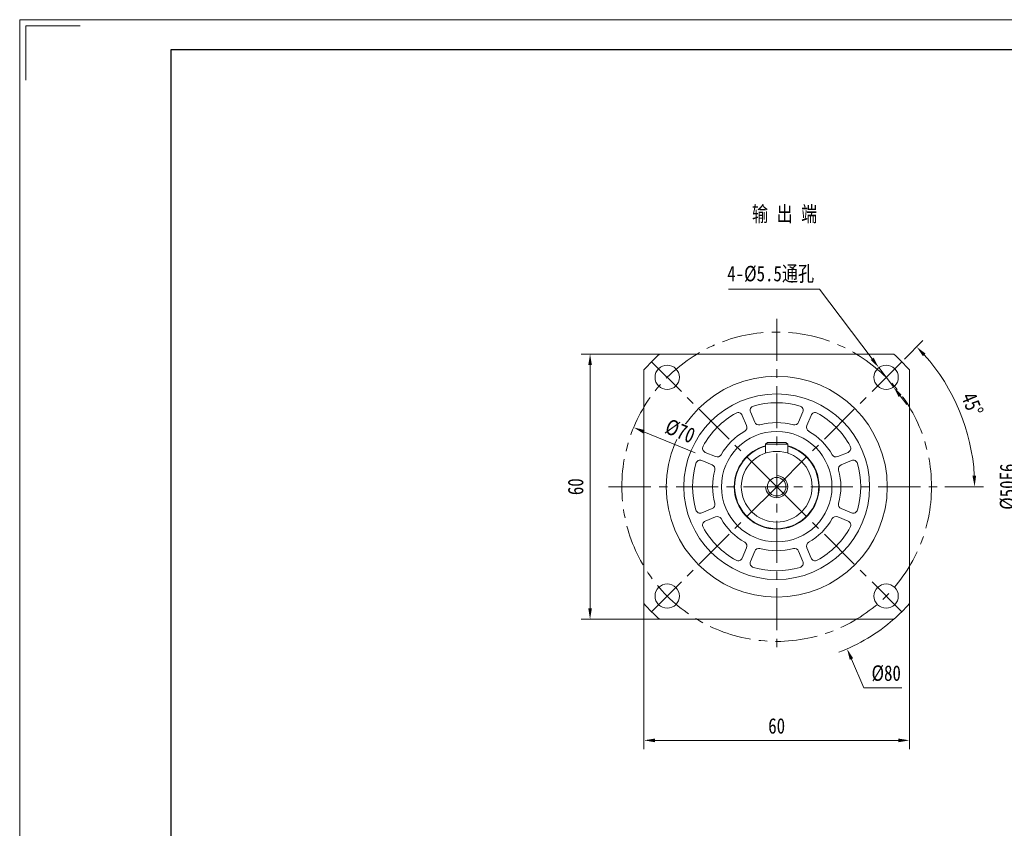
# Model space of a CAD drawing. Header units: millimetres. Extents: x -120 to 454, y -101 to 304.
# Tile 2 of 4: x -120 to 103, y 121 to 304. Entities that reach past the tile are written whole.
import ezdxf

# ---------------------------------------------------------------- set-up
doc = ezdxf.new("R2010")
doc.units = ezdxf.units.MM
doc.header["$LTSCALE"] = 1.5
doc.linetypes.add('CENTER', pattern=[10.16, 6.35, -1.27, 1.27, -1.27])
doc.layers.get('0').update_dxf_attribs({"lineweight": 18})
for name, color, linetype, lineweight in [('1轮廓实线层', 7, 'Continuous', 18), ('3中心线层', 1, 'CENTER', 18), ('7标注层', 4, 'Continuous', 18), ('图框_外框线', 7, 'Continuous', 18)]:
    doc.layers.add(name, color=color, linetype=linetype, lineweight=lineweight)
doc.styles.add('PC_TEXTSTYLE', font='txt', dxfattribs={"width": 0.8})
doc.styles.add('TH_GBDIM', font='txt', dxfattribs={"width": 0.8})
doc.dimstyles.new('TH_GBDIM', dxfattribs={"dimtxt": 3.5, "dimasz": 2.5, "dimexe": 2, "dimexo": 0, "dimgap": 1.5, "dimtad": 1, "dimdec": 1, "dimdsep": 46, "dimtxsty": 'TH_GBDIM', "dimcen": 2.5, "dimdle": 5, "dimclrd": 4, "dimclre": 4, "dimclrt": 3, "dimadec": 0, "dimazin": 2, "dimtfac": 0.714286, "dimtdec": 1, "dimtmove": 0, "dimatfit": 3, "dimfxl": 0, "dimtolj": 1, "dimarcsym": 0})

# ---------------------------------------------------------------- blocks, each defined once
blk = doc.blocks.new('*X13')
at = {"layer": '7标注层'}
for points in [[(106.61, 221.07), (107.44, 221.07), (107.03, 223.57)], [(106.61, 176.07), (107.44, 176.07), (107.03, 173.57)]]:
    blk.add_hatch(color=4, dxfattribs=at).paths.add_polyline_path(points, flags=0)
at = {"layer": '7标注层', "color": 4}
for p, q in [((125.27, 223.57), (105.03, 223.57)), ((107.03, 221.07), (107.03, 176.07)), ((125.27, 173.57), (105.03, 173.57))]:
    blk.add_line(p, q, dxfattribs=at)
at = {"layer": '7标注层', "color": 3, "insert": (103.78, 198.57), "char_height": 3.5, "width": 19.32, "attachment_point": 5, "rotation": 90, "style": 'TH_GBDIM'}
blk.add_mtext('%%C50F6', dxfattribs=at)
blk = doc.blocks.new('*X26')
at = {"layer": '7标注层'}
for points in [[(24.02, 141.59), (24.02, 140.76), (21.52, 141.18)], [(79.02, 141.59), (79.02, 140.76), (81.52, 141.18)]]:
    blk.add_hatch(color=4, dxfattribs=at).paths.add_polyline_path(points, flags=0)
at = {"layer": '7标注层', "color": 4}
for p, q in [((21.52, 172.11), (21.52, 139.18)), ((81.52, 172.11), (81.52, 139.18)), ((24.02, 141.18), (79.02, 141.18))]:
    blk.add_line(p, q, dxfattribs=at)
at = {"layer": '7标注层', "color": 3, "insert": (51.52, 144.43), "char_height": 3.5, "width": 7.1867, "attachment_point": 5, "style": 'TH_GBDIM'}
blk.add_mtext('60', dxfattribs=at)
blk = doc.blocks.new('*X27')
at = {"layer": '7标注层'}
blk.add_hatch(color=4, dxfattribs=at).paths.add_polyline_path([(68.81, 159.74), (68.04, 159.41), (67.43, 161.87)], flags=0)
at = {"layer": '7标注层', "color": 4}
for p, q in [((51.52, 196.07), (51.52, 201.07)), ((49.02, 198.57), (54.02, 198.57)), ((71.25, 153.07), (68.42, 159.58)), ((79.81, 153.07), (71.25, 153.07))]:
    blk.add_line(p, q, dxfattribs=at)
blk.add_arc((51.52, 198.57), 40, 290.5759, 311.4096, dxfattribs=at)
at = {"layer": '7标注层', "color": 3, "insert": (76.28, 156.32), "char_height": 3.5, "width": 11.3867, "attachment_point": 5, "style": 'TH_GBDIM'}
blk.add_mtext('%%C80', dxfattribs=at)
blk = doc.blocks.new('*X28')
at = {"layer": '7标注层'}
for points in [[(73.43, 227.75), (72.76, 227.25), (74.61, 225.51)], [(79.77, 219.39), (79.11, 218.88), (77.93, 221.13)]]:
    blk.add_hatch(color=4, dxfattribs=at).paths.add_polyline_path(points, flags=0)
at = {"layer": '7标注层', "color": 4}
for p, q in [((40.66, 243.24), (61.17, 243.24)), ((61.17, 243.24), (73.1, 227.5)), ((77.93, 221.13), (74.61, 225.51)), ((79.44, 219.13), (80.95, 217.14))]:
    blk.add_line(p, q, dxfattribs=at)
at = {"layer": '7标注层', "color": 3, "insert": (50.16, 246.6), "char_height": 3.5, "width": 39.2, "attachment_point": 5, "style": 'TH_GBDIM'}
blk.add_mtext('4-%%C5.5通孔', dxfattribs=at)
blk = doc.blocks.new('*X29')
for points in [[(84.57, 228.11), (85.18, 228.68), (83.16, 230.21)], [(96.61, 201.08), (95.78, 201.06), (96.27, 198.57)]]:
    blk.add_hatch(color=4).paths.add_polyline_path(points, flags=0)
at = {"color": 4}
for p, q in [((80.41, 227.46), (84.57, 231.62)), ((89.52, 198.57), (98.27, 198.57))]:
    blk.add_line(p, q, dxfattribs=at)
blk.add_arc((51.52, 198.57), 44.75, 3.2015, 41.7985, dxfattribs=at)
at = {"color": 3, "insert": (95.74, 217.22), "char_height": 3.5, "width": 10.8466, "attachment_point": 5, "rotation": 292.8639, "style": 'TH_GBDIM'}
blk.add_mtext('45%%D', dxfattribs=at)
blk = doc.blocks.new('*X30')
at = {"layer": '7标注层'}
for points in [[(8.92, 226.07), (9.75, 226.07), (9.33, 228.57)], [(8.92, 171.07), (9.75, 171.07), (9.33, 168.57)]]:
    blk.add_hatch(color=4, dxfattribs=at).paths.add_polyline_path(points, flags=0)
at = {"layer": '7标注层', "color": 4}
for p, q in [((25.06, 228.57), (7.33, 228.57)), ((9.33, 226.07), (9.33, 171.07)), ((25.06, 168.57), (7.33, 168.57))]:
    blk.add_line(p, q, dxfattribs=at)
at = {"layer": '7标注层', "color": 3, "insert": (6.08, 198.57), "char_height": 3.5, "width": 7.1867, "attachment_point": 5, "rotation": 90, "style": 'TH_GBDIM'}
blk.add_mtext('60', dxfattribs=at)
blk = doc.blocks.new('*X33')
at = {"layer": '7标注层'}
blk.add_hatch(color=4, dxfattribs=at).paths.add_polyline_path([(21.66, 211.4), (21.34, 210.63), (19.19, 211.97)], flags=0)
at = {"layer": '7标注层', "color": 4}
blk.add_line((33.1, 206.2), (21.5, 211.02), dxfattribs=at)
at = {"layer": '7标注层', "color": 3, "insert": (29.7, 211.13), "char_height": 3.5, "width": 13.1548, "attachment_point": 5, "rotation": 337.4792, "style": 'TH_GBDIM'}
blk.add_mtext('%%C70', dxfattribs=at)

msp = doc.modelspace()

# ---------------------------------------------------------------- linework, layer by layer
at = {"color": 7, "linetype": 'Continuous', "lineweight": 15}
for p, q in [((77.98, 228.57), (25.06, 228.57)), ((21.52, 225.03), (21.52, 172.11)), ((81.52, 172.11), (81.52, 225.03)), ((44.71, 212.39), (43.75, 214.71)), ((45.6, 215.48), (46.56, 213.15)), ((56.48, 213.15), (57.44, 215.48)), ((59.29, 214.71), (58.32, 212.39)), ((49.42, 208.57), (49.02, 208.17)), ((54.02, 208.17), (49.02, 208.17)), ((49.02, 208.17), (49.02, 206.17)), ((49.42, 208.57), (53.62, 208.57)), ((53.62, 208.57), (54.02, 208.17)), ((54.02, 208.17), (54.02, 206.17)), ((35.37, 206.34), (37.7, 205.37)), ((65.34, 205.37), (67.66, 206.34)), ((36.93, 203.53), (34.61, 204.49)), ((68.43, 204.49), (66.1, 203.53)), ((34.61, 192.65), (36.93, 193.61)), ((37.7, 191.76), (35.37, 190.8)), ((67.66, 190.8), (65.34, 191.76)), ((66.1, 193.61), (68.43, 192.65)), ((43.75, 182.42), (44.71, 184.75)), ((46.56, 183.99), (45.6, 181.66)), ((57.44, 181.66), (56.48, 183.99)), ((58.32, 184.75), (59.29, 182.42)), ((25.06, 168.57), (77.98, 168.57))]:
    msp.add_line(p, q, dxfattribs=at)
for centre, radius in [((26.77, 223.32), 2.75), ((76.27, 223.32), 2.75), ((51.52, 198.57), 25), ((51.52, 198.57), 21), ((51.52, 198.57), 12.5), ((51.52, 198.57), 8), ((51.52, 198.57), 2.1), ((26.77, 173.82), 2.75), ((76.27, 173.82), 2.75)]:
    msp.add_circle(centre, radius, dxfattribs=at)
for centre, radius, start, end in [((51.52, 198.57), 40, 131.4096, 138.5904), ((51.52, 198.57), 40, 41.4096, 48.5904), ((46.52, 215.86), 1, 106.1206, 202.5), ((51.52, 198.57), 19, 73.8794, 106.1206), ((56.52, 215.86), 1, 337.5, 73.8794), ((51.52, 198.57), 19, 118.8794, 151.1206), ((42.82, 214.33), 1, 22.5, 118.8794), ((60.21, 214.33), 1, 61.1206, 157.5), ((51.52, 198.57), 19, 28.8794, 61.1206), ((43.79, 212), 1, 299.9137, 22.5), ((47.48, 213.53), 1, 202.5, 285.0863), ((51.52, 198.57), 14.5, 74.9137, 105.0863), ((55.55, 213.53), 1, 254.9137, 337.5), ((59.25, 212), 1, 157.5, 240.0863), ((51.52, 198.57), 14.5, 119.9137, 150.0863), ((51.52, 198.57), 14.5, 29.9137, 60.0863), ((35.76, 207.26), 1, 151.1206, 247.5), ((51.52, 198.57), 9.6, 180, 74.9052), ((51.52, 198.57), 9.6, 105.0948, 180), ((51.52, 198.57), 9.5, 105.2575, 180), ((51.52, 198.57), 9.5, 180, 74.7425), ((67.28, 207.26), 1, 292.5, 28.8794), ((38.08, 206.3), 1, 247.5, 330.0863), ((64.95, 206.3), 1, 209.9137, 292.5), ((51.52, 198.57), 19, 163.8794, 196.1206), ((34.23, 203.57), 1, 67.5, 163.8794), ((36.55, 202.6), 1, 344.9137, 67.5), ((66.48, 202.6), 1, 112.5, 195.0863), ((68.81, 203.57), 1, 16.1206, 112.5), ((51.52, 198.57), 19, 343.8794, 16.1206), ((51.52, 198.57), 14.5, 164.9137, 195.0863), ((51.52, 198.57), 14.5, 344.9137, 15.0863), ((36.55, 194.53), 1, 292.5, 15.0863), ((66.48, 194.53), 1, 164.9137, 247.5), ((34.23, 193.57), 1, 196.1206, 292.5), ((38.08, 190.84), 1, 29.9137, 112.5), ((64.95, 190.84), 1, 67.5, 150.0863), ((68.81, 193.57), 1, 247.5, 343.8794), ((35.76, 189.87), 1, 112.5, 208.8794), ((51.52, 198.57), 19, 208.8794, 241.1206), ((51.52, 198.57), 14.5, 209.9137, 240.0863), ((51.52, 198.57), 14.5, 299.9137, 330.0863), ((51.52, 198.57), 19, 298.8794, 331.1206), ((67.28, 189.87), 1, 331.1206, 67.5), ((43.79, 185.13), 1, 337.5, 60.0863), ((59.25, 185.13), 1, 119.9137, 202.5), ((47.48, 183.6), 1, 74.9137, 157.5), ((51.52, 198.57), 14.5, 254.9137, 285.0863), ((55.55, 183.6), 1, 22.5, 105.0863), ((42.82, 182.81), 1, 241.1206, 337.5), ((46.52, 181.28), 1, 157.5, 253.8794), ((51.52, 198.57), 19, 253.8794, 286.1206), ((56.52, 181.28), 1, 286.1206, 22.5), ((60.21, 182.81), 1, 202.5, 298.8794), ((51.52, 198.57), 40, 221.4096, 228.5904), ((51.52, 198.57), 40, 311.4096, 318.5904)]:
    msp.add_arc(centre, radius, start, end, dxfattribs=at)
at = {"color": 4}
msp.add_arc((51.52, 198.57), 2.5, 180, 90, dxfattribs=at)
at = {"layer": '3中心线层'}
for p, q in [((51.52, 236.57), (51.52, 160.57)), ((51.52, 198.57), (22.63, 227.46)), ((51.52, 198.57), (80.41, 227.46)), ((13.52, 198.57), (89.52, 198.57)), ((51.52, 198.57), (22.63, 169.68)), ((51.52, 198.57), (80.41, 169.68))]:
    msp.add_line(p, q, dxfattribs=at)
msp.add_circle((51.52, 198.57), 35, dxfattribs=at)
at = {"layer": '图框_外框线', "color": 3}
msp.add_lwpolyline([(-118.25, 290.58), (-118.25, 302.87), (-105.96, 302.87)], dxfattribs=at)

# ---------------------------------------------------------------- texts
at = {"color": 3, "insert": (45.94, 262.06), "char_height": 3.5, "width": 30.3258, "attachment_point": 1, "style": 'PC_TEXTSTYLE'}
msp.add_mtext('输 出 端', dxfattribs=at)

# ---------------------------------------------------------------- dimensions: what is measured, and where the dimension line sits
dim = msp.add_angular_dim_2l(base=(92.75, 215.95), line1=((13.52, 198.57), (89.52, 198.57)), line2=((51.52, 198.57), (80.41, 227.46)), dimstyle='TH_GBDIM', override={"dimtad": 1, "dimtih": 0, "dimtoh": 0, "dimsah": 1, "dimtdec": 0, "dimtzin": 8})
dim.commit()
dim.dimension.update_dxf_attribs({"geometry": '*X29', "text_midpoint": (92.75, 215.95), "dimtype": 162})
at = {"layer": '7标注层'}
dim = msp.add_diameter_dim_2p(p1=(77.93, 221.13), p2=(74.61, 225.51), text='4-<>通孔', dimstyle='TH_GBDIM', override={"dimtoh": 1, "dimpost": '%%C<>', "dimsah": 1, "dimtzin": 0}, dxfattribs=at)
dim.commit()
dim.dimension.update_dxf_attribs({"geometry": '*X28', "text_midpoint": (61.17, 243.24), "dimtype": 163})
dim = msp.add_diameter_dim_2p(p1=(35.61, 235.27), p2=(67.43, 161.87), dimstyle='TH_GBDIM', override={"dimtih": 1, "dimtoh": 1, "dimpost": '%%C<>', "dimsah": 1, "dimtofl": 0, "dimtzin": 0}, dxfattribs=at)
dim.commit()
dim.dimension.update_dxf_attribs({"geometry": '*X27', "text_midpoint": (71.25, 153.07), "dimtype": 163})
dim = msp.add_linear_dim(base=(9.33, 168.57), p1=(25.06, 228.57), p2=(25.06, 168.57), angle=90, dimstyle='TH_GBDIM', override={"dimsah": 1, "dimtzin": 0}, dxfattribs=at)
dim.commit()
dim.dimension.update_dxf_attribs({"geometry": '*X30', "text_midpoint": (9.33, 198.57), "dimtype": 160})
dim = msp.add_linear_dim(base=(107.03, 173.57), p1=(125.27, 223.57), p2=(125.27, 173.57), angle=90, text='%%C<>F6', dimstyle='TH_GBDIM', override={"dimsah": 1, "dimtzin": 0}, dxfattribs=at)
dim.commit()
dim.dimension.update_dxf_attribs({"geometry": '*X13', "text_midpoint": (107.03, 198.57), "dimtype": 160})
dim = msp.add_linear_dim(base=(81.52, 141.18), p1=(21.52, 172.11), p2=(81.52, 172.11), dimstyle='TH_GBDIM', override={"dimsah": 1, "dimtzin": 0}, dxfattribs=at)
dim.commit()
dim.dimension.update_dxf_attribs({"geometry": '*X26', "text_midpoint": (51.52, 141.18), "dimtype": 160})

# ---------------------------------------------------------------- next in the draw order: wipeouts: each hides what was drawn before it
msp.add_wipeout([(25.5, 210.76), (27, 214.36), (33.9, 211.5), (32.4, 207.9)]).dxf.layer = '1轮廓实线层'

# ---------------------------------------------------------------- next in the draw order: linework, layer by layer
at = {"layer": '图框_外框线', "color": 3}
msp.add_lwpolyline([(-119.61, -101.4), (454.01, -101.4), (454.01, 304.24), (-119.61, 304.24)], close=True, dxfattribs=at)
at = {"layer": '图框_外框线', "color": 3, "lineweight": 25}
msp.add_lwpolyline([(-85.47, -94.57), (447.19, -94.57), (447.19, 297.41), (-85.47, 297.41)], close=True, dxfattribs=at)

# ---------------------------------------------------------------- next in the draw order: dimensions: what is measured, and where the dimension line sits
at = {"layer": '7标注层'}
dim = msp.add_diameter_dim_2p(p1=(83.85, 185.16), p2=(19.19, 211.97), dimstyle='TH_GBDIM', override={"dimpost": '%%C<>', "dimsah": 1, "dimtzin": 0}, dxfattribs=at)
dim.commit()
dim.dimension.update_dxf_attribs({"geometry": '*X33', "text_midpoint": (28.46, 208.13), "dimtype": 163})

doc.saveas('drawing.dxf')
